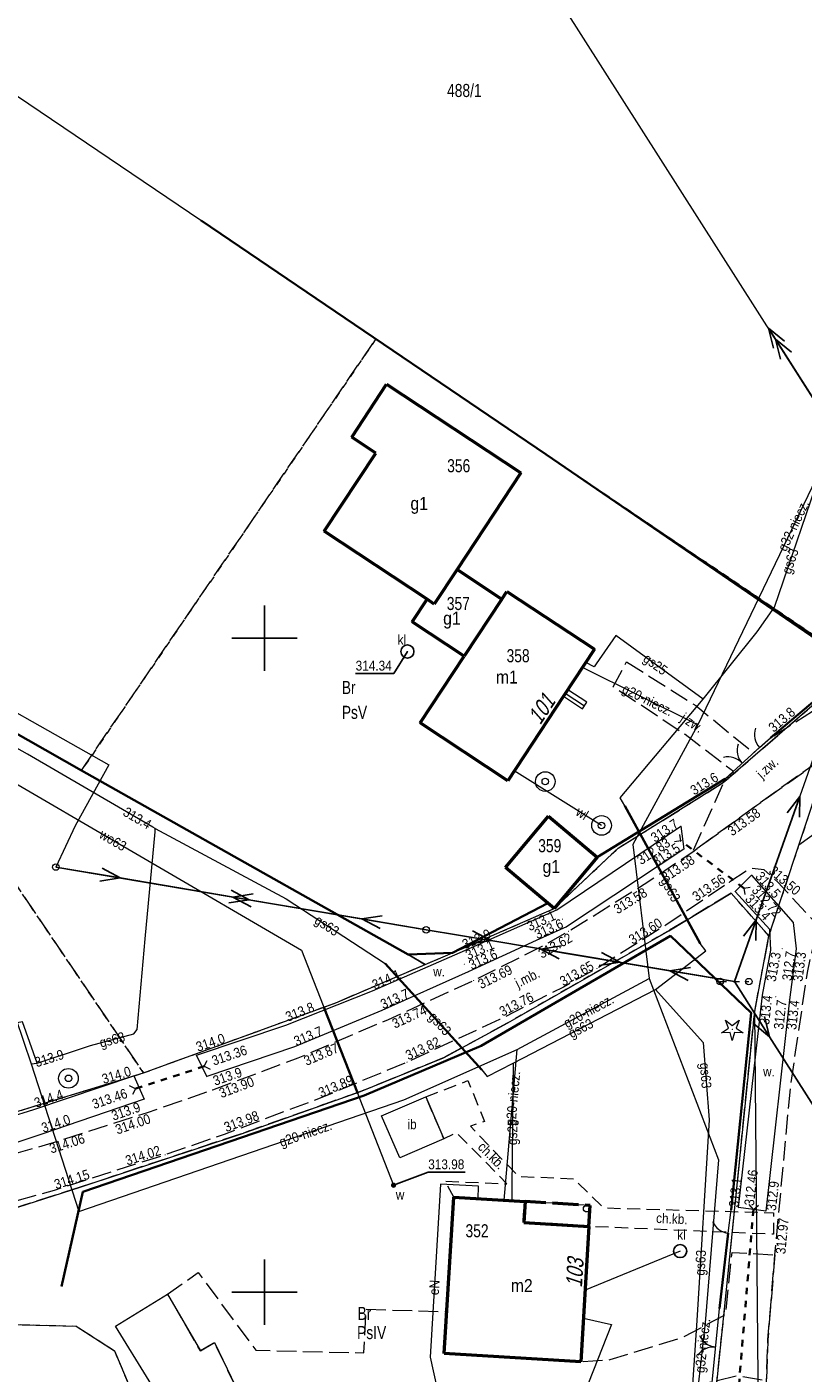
# Model space of a CAD drawing. Header units: metres. Extents: x 7523615 to 7533948, y 5492686 to 5502120.
# Tile 204 of 256: x 7531232 to 7531291, y 5497094 to 5497197. Entities that reach past the tile are written whole.
import ezdxf
from ezdxf.enums import TextEntityAlignment as Align

# ---------------------------------------------------------------- set-up
doc = ezdxf.new("R2010")
doc.units = ezdxf.units.M
for name, pattern in [('1.0_0.5', [1.5, 1, -0.5]), ('1.5_0.5', [2, 1.5, -0.5]), ('2.0_0.5', [2.5, 2, -0.5]), ('219-500', [0]), ('egkk-500', [2, 1.5, -0.5]), ('egug-500', [1, 0.5, -0.5]), ('otkz_500', [1, 0.5, -0.5]), ('otob_500', [0]), ('otof_500', [0]), ('suep_nn_500', [0]), ('suep_sn_500', [0]), ('supp_500', [1, 0.5, -0.5])]:
    doc.linetypes.add(name, pattern=pattern)
doc.layers.get('0').update_dxf_attribs({"color": 2, "lineweight": 5})
doc.styles.get("Standard").update_dxf_attribs({"font": 'Working1250', "width": 0.75})
doc.linetypes.add('902-500', pattern='A,3.75,0,[1,ksztalty.shx,S=0.5,R=0,X=0,Y=0],3.75', length=7.5)

# ---------------------------------------------------------------- blocks, each defined once
blk = doc.blocks.new('203')
at = {"linetype": 'Continuous', "lineweight": 0}
h = blk.add_hatch(color=0, dxfattribs=at)
edge = h.paths.add_edge_path()
edge.add_arc((0, 0), 0.045, 0, 360)
blk = doc.blocks.new('PW01')
at = {"linetype": 'Continuous', "lineweight": 13}
h = blk.add_hatch(color=0, dxfattribs=at)
edge = h.paths.add_edge_path()
edge.add_arc((0, 0), 0.045, 0, 360)
blk = doc.blocks.new('OP011')
at = {"linetype": 'Continuous', "lineweight": 13}
h = blk.add_hatch(color=0, dxfattribs=at)
edge = h.paths.add_edge_path()
edge.add_arc((0, 0), 0.05, 0, 360)
at = {"color": 0, "linetype": 'Continuous', "lineweight": 13}
for p, q in [((-0.828, -0.268), (-0.283, 0.093)), ((-0.283, 0.093), (-0.512, 0.706)), ((-0.512, 0.706), (0, 0.299)), ((0, 0.299), (0.512, 0.706)), ((0.512, 0.706), (0.283, 0.093)), ((0.283, 0.093), (0.828, -0.268)), ((-0.175, -0.24), (-0.828, -0.268)), ((0, -0.87), (-0.175, -0.24)), ((0.175, -0.24), (0, -0.87)), ((0.828, -0.268), (0.175, -0.24))]:
    blk.add_line(p, q, dxfattribs=at)
blk = doc.blocks.new('US13')
at = {"color": 0, "linetype": 'Continuous', "lineweight": 13}
for radius in [0.75, 0.25]:
    blk.add_circle((0, 0), radius, dxfattribs=at)
blk = doc.blocks.new('SUKM')
at = {"color": 0, "linetype": 'Continuous'}
blk.add_circle((0, 0), 0.5, dxfattribs=at)
blk = doc.blocks.new('US15')
at = {"color": 0, "linetype": 'Continuous', "lineweight": 13}
blk.add_circle((0, 0), 0.25, dxfattribs=at)
blk = doc.blocks.new('US25')
at = {"linetype": 'Continuous', "lineweight": 0}
h = blk.add_hatch(color=0, dxfattribs=at)
edge = h.paths.add_edge_path()
edge.add_arc((0, 0), 0.2, 0, 360)
blk = doc.blocks.new('SM05')
at = {"color": 0, "linetype": 'Continuous', "lineweight": 13}
blk.add_circle((0, 0), 0.25, dxfattribs=at)
blk = doc.blocks.new('SUEP1')
at = {"color": 0, "linetype": 'Continuous'}
for p, q in [((0, 0), (5, 0)), ((5, 0), (3.5, 0.5)), ((5, 0), (3.5, -0.5)), ((5, 0), (15, 0)), ((15, 0), (13.5, 0.5)), ((15, 0), (13.5, -0.5))]:
    blk.add_line(p, q, dxfattribs=at)
blk = doc.blocks.new('SUEP2')
at = {"color": 0, "linetype": 'Continuous'}
for p, q in [((0, 0), (6.027, 0)), ((5.027, 0), (3.527, 0.5)), ((5.027, 0), (3.527, -0.5)), ((6.027, 0), (4.527, 0.5)), ((6.027, 0), (4.527, -0.5)), ((6.027, 0), (18.027, 0)), ((17.027, 0), (15.527, 0.5)), ((17.027, 0), (15.527, -0.5)), ((18.027, 0), (16.527, 0.5)), ((18.027, 0), (16.527, -0.5))]:
    blk.add_line(p, q, dxfattribs=at)
blk = doc.blocks.new('IB05')
at = {"color": 0, "linetype": 'Continuous', "lineweight": 13}
for q in [(0.354, 0.354), (0.354, -0.354)]:
    blk.add_line((0, 0), q, dxfattribs=at)
blk = doc.blocks.new('OK02')
at = {"color": 0, "linetype": 'Continuous', "lineweight": 0}
for centre, start, end in [((-1.5, 0), 0, 60), ((1.5, 0), 120, 180)]:
    blk.add_arc(centre, 1.5, start, end, dxfattribs=at)
blk = doc.blocks.new('OK04')
at = {"color": 0, "linetype": 'Continuous', "lineweight": 0}
blk.add_arc((1.5, 0.001), 1.5, 120, 180, dxfattribs=at)
blk = doc.blocks.new('311')
at = {"color": 0, "linetype": 'Continuous', "lineweight": 0}
blk.add_circle((0, 0), 0.25, dxfattribs=at)
blk = doc.blocks.new('RAMKA500K')
at = {"color": 0}
for p, q in [((50, 147.5), (50, 152.5)), ((47.5, 150), (52.5, 150)), ((50, 97.5), (50, 102.5)), ((47.5, 100), (52.5, 100))]:
    blk.add_line(p, q, dxfattribs=at)

msp = doc.modelspace()

# ---------------------------------------------------------------- linework, layer by layer
at = {"layer": '217-kontur klasyfikacyjny', "color": 7, "linetype": 'egkk-500', "lineweight": 18, "flags": 128}
for points in [[(7531236, 5497139.88), (7531258.51, 5497172.86)], [(7531258.51, 5497172.86), (7531271.52, 5497164.03)], [(7531271.52, 5497164.03), (7531295.4, 5497147.9)], [(7531285.07, 5497138.95), (7531295.4, 5497147.9)], [(7531260.97, 5497125.82), (7531236, 5497139.88)], [(7531226.05, 5497138.48), (7531240.73, 5497116.76)], [(7531277.04, 5497133.95), (7531285.07, 5497138.95)], [(7531272.14, 5497129.33), (7531277.04, 5497133.95)], [(7531285.68, 5497130.5), (7531280.9, 5497127.63)], [(7531288.56, 5497127.25), (7531285.68, 5497130.5)], [(7531264.36, 5497125.94), (7531272.14, 5497129.33)], [(7531280.9, 5497127.63), (7531268.6, 5497120.59)], [(7531287.47, 5497121.46), (7531288.56, 5497127.25)], [(7531262.27, 5497125.05), (7531264.36, 5497125.94)], [(7531255.44, 5497122.13), (7531262.27, 5497125.05)], [(7531262.27, 5497125.05), (7531260.97, 5497125.82)], [(7531240.73, 5497116.76), (7531255.44, 5497122.13)], [(7531285.16, 5497098.7), (7531287.47, 5497121.46)], [(7531268.6, 5497120.59), (7531263.68, 5497117.92)], [(7531263.68, 5497117.92), (7531257.34, 5497115.34)], [(7531218.04, 5497109.85), (7531240.73, 5497116.76)], [(7531257.34, 5497115.34), (7531248.24, 5497112.12)], [(7531248.24, 5497112.12), (7531235.89, 5497108.02)], [(7531235.89, 5497108.02), (7531221.65, 5497103.48)], [(7531283.45, 5497082.19), (7531285.16, 5497098.7)], [(7531227.31, 5497097.62), (7531235.59, 5497097.42)], [(7531235.59, 5497097.42), (7531238.52, 5497095.53)], [(7531238.52, 5497095.53), (7531242.61, 5497085.87)]]:
    msp.add_lwpolyline(points, dxfattribs=at)
at = {"layer": '218-kontur użytku gruntowego', "color": 7, "linetype": 'egug-500', "lineweight": 18, "flags": 128}
for points in [[(7531258.51, 5497172.86), (7531236, 5497139.88)], [(7531271.52, 5497164.03), (7531258.51, 5497172.86)], [(7531295.4, 5497147.9), (7531271.52, 5497164.03)], [(7531285.07, 5497138.95), (7531295.4, 5497147.9)], [(7531290.85, 5497134.16), (7531295.4, 5497147.9)], [(7531236, 5497139.88), (7531260.97, 5497125.82)], [(7531240.73, 5497116.76), (7531226.05, 5497138.48)], [(7531277.04, 5497133.95), (7531285.07, 5497138.95)], [(7531288.56, 5497127.25), (7531290.85, 5497134.16)], [(7531272.14, 5497129.33), (7531277.04, 5497133.95)], [(7531285.68, 5497130.5), (7531280.9, 5497127.63)], [(7531288.56, 5497127.25), (7531285.68, 5497130.5)], [(7531264.36, 5497125.94), (7531272.14, 5497129.33)], [(7531280.9, 5497127.63), (7531268.6, 5497120.59)], [(7531287.47, 5497121.46), (7531288.56, 5497127.25)], [(7531262.27, 5497125.05), (7531264.36, 5497125.94)], [(7531255.44, 5497122.13), (7531262.27, 5497125.05)], [(7531260.97, 5497125.82), (7531262.27, 5497125.05)], [(7531240.73, 5497116.76), (7531255.44, 5497122.13)], [(7531285.16, 5497098.7), (7531287.47, 5497121.46)], [(7531268.6, 5497120.59), (7531263.68, 5497117.92)], [(7531263.68, 5497117.92), (7531257.34, 5497115.34)], [(7531218.04, 5497109.85), (7531240.73, 5497116.76)], [(7531257.34, 5497115.34), (7531248.24, 5497112.12)], [(7531248.24, 5497112.12), (7531235.89, 5497108.02)], [(7531235.89, 5497108.02), (7531221.65, 5497103.48)], [(7531283.45, 5497082.19), (7531285.16, 5497098.7)], [(7531227.31, 5497097.62), (7531235.59, 5497097.42)], [(7531235.59, 5497097.42), (7531238.52, 5497095.53)], [(7531238.52, 5497095.53), (7531242.61, 5497085.87)]]:
    msp.add_lwpolyline(points, dxfattribs=at)
at = {"layer": '219-działka ewidencyjna', "color": 3, "linetype": '219-500', "lineweight": 18, "flags": 128}
for points in [[(7531207.46, 5497207.41), (7531245.12, 5497181.94)], [(7531245.12, 5497181.94), (7531271.52, 5497164.03)], [(7531172.27, 5497176.07), (7531236, 5497139.88)], [(7531271.52, 5497164.03), (7531295.4, 5497147.9)], [(7531285.07, 5497138.95), (7531295.4, 5497147.9)], [(7531290.85, 5497134.16), (7531295.4, 5497147.9)], [(7531301.2, 5497141.61), (7531290.85, 5497134.16)], [(7531236, 5497139.88), (7531260.97, 5497125.82)], [(7531277.04, 5497133.95), (7531285.07, 5497138.95)], [(7531288.56, 5497127.25), (7531290.85, 5497134.16)], [(7531272.14, 5497129.33), (7531277.04, 5497133.95)], [(7531280.9, 5497127.63), (7531285.68, 5497130.5)], [(7531285.68, 5497130.5), (7531288.56, 5497127.25)], [(7531264.36, 5497125.94), (7531272.14, 5497129.33)], [(7531268.6, 5497120.59), (7531280.9, 5497127.63)], [(7531287.47, 5497121.46), (7531288.56, 5497127.25)], [(7531262.27, 5497125.05), (7531264.36, 5497125.94)], [(7531255.44, 5497122.13), (7531262.27, 5497125.05)], [(7531260.97, 5497125.82), (7531262.27, 5497125.05)], [(7531240.73, 5497116.76), (7531255.44, 5497122.13)], [(7531285.16, 5497098.7), (7531287.47, 5497121.46)], [(7531287.84, 5497082.24), (7531287.47, 5497121.46)], [(7531263.68, 5497117.92), (7531268.6, 5497120.59)], [(7531257.34, 5497115.34), (7531263.68, 5497117.92)], [(7531218.04, 5497109.85), (7531240.73, 5497116.76)], [(7531248.24, 5497112.12), (7531257.34, 5497115.34)], [(7531235.89, 5497108.02), (7531248.24, 5497112.12)], [(7531221.65, 5497103.48), (7531235.89, 5497108.02)], [(7531283.45, 5497082.19), (7531285.16, 5497098.7)], [(7531227.31, 5497097.62), (7531235.59, 5497097.42)], [(7531235.59, 5497097.42), (7531238.52, 5497095.53)], [(7531238.52, 5497095.53), (7531242.61, 5497085.87)]]:
    msp.add_lwpolyline(points, dxfattribs=at)
at = {"layer": '312-budynek ewidencyjny', "color": 7, "linetype": 'CONTINUOUS', "lineweight": 50, "flags": 128}
for points in [[(7531256.66, 5497165.36), (7531259.33, 5497169.4)], [(7531259.33, 5497169.4), (7531269.59, 5497162.62)], [(7531258.51, 5497164.14), (7531256.66, 5497165.36)], [(7531254.56, 5497158.16), (7531258.51, 5497164.14)], [(7531269.59, 5497162.62), (7531264.71, 5497155.24)], [(7531262.42, 5497152.96), (7531254.56, 5497158.16)], [(7531264.71, 5497155.24), (7531262.97, 5497152.6)], [(7531264.71, 5497155.24), (7531268.14, 5497152.98)], [(7531261.28, 5497151.23), (7531262.42, 5497152.96)], [(7531262.97, 5497152.6), (7531262.42, 5497152.96)], [(7531268.14, 5497152.98), (7531265.25, 5497148.61)], [(7531268.14, 5497152.98), (7531268.51, 5497153.56)], [(7531268.51, 5497153.56), (7531275.22, 5497149.14)], [(7531265.25, 5497148.61), (7531261.28, 5497151.23)], [(7531261.89, 5497143.52), (7531265.25, 5497148.61)], [(7531275.22, 5497149.14), (7531272.85, 5497145.55)], [(7531272.85, 5497145.55), (7531271.05, 5497142.81)], [(7531268.6, 5497139.1), (7531261.89, 5497143.52)], [(7531271.05, 5497142.81), (7531268.6, 5497139.1)], [(7531268.41, 5497132.46), (7531271.7, 5497136.39)], [(7531271.7, 5497136.39), (7531275.43, 5497133.26)], [(7531275.43, 5497133.26), (7531272.14, 5497129.33)], [(7531272.14, 5497129.33), (7531268.41, 5497132.46)], [(7531263.73, 5497095.32), (7531264.46, 5497107.26)], [(7531264.46, 5497107.26), (7531269.91, 5497106.93)], [(7531269.91, 5497106.93), (7531269.81, 5497105.33)], [(7531269.81, 5497105.33), (7531274.8, 5497105.03)], [(7531274.8, 5497105.03), (7531274.17, 5497094.69)], [(7531274.17, 5497094.69), (7531263.73, 5497095.32)]]:
    msp.add_lwpolyline(points, dxfattribs=at)
at = {"layer": '352-schody', "color": 7, "linetype": 'CONTINUOUS', "lineweight": 18, "flags": 128}
msp.add_lwpolyline([(7531274.31, 5497144.59), (7531274.64, 5497145.09), (7531273.18, 5497146.05), (7531272.85, 5497145.55)], close=True, dxfattribs=at)
msp.add_lwpolyline([(7531274.31, 5497144.59), (7531274.64, 5497145.09), (7531273.18, 5497146.05), (7531272.85, 5497145.55)], close=True, dxfattribs=at)
msp.add_lwpolyline([(7531274.45, 5497144.8), (7531272.99, 5497145.76)], dxfattribs=at)
at = {"layer": 'blok - nawis', "color": 7, "linetype": '2.0_0.5', "lineweight": 50, "flags": 128}
msp.add_lwpolyline([(7531274.8, 5497105.03), (7531274.9, 5497106.63), (7531269.91, 5497106.93), (7531269.81, 5497105.33)], close=True, dxfattribs=at)
at = {"layer": 'brama', "color": 7, "linetype": 'otob_500', "lineweight": 18, "flags": 128}
for points in [[(7531285.21, 5497139.23), (7531287.83, 5497141.63)], [(7531284.19, 5497092.86), (7531284.77, 5497098.76)]]:
    msp.add_lwpolyline(points, dxfattribs=at)
at = {"layer": 'chodnik', "color": 7, "linetype": '1.0_0.5', "lineweight": 18, "flags": 128}
msp.add_lwpolyline([(7531262.32, 5497114.94), (7531265.55, 5497116.18), (7531266.81, 5497113.04), (7531265.73, 5497112.69), (7531269.4, 5497108.86), (7531273.62, 5497108.68), (7531275.92, 5497106.45), (7531288.92, 5497106.08), (7531288.91, 5497104.43), (7531274.8, 5497105.03), (7531274.9, 5497106.63), (7531269.91, 5497106.93), (7531264.46, 5497107.26), (7531263.8, 5497108.49), (7531268.53, 5497108.28), (7531264.67, 5497112.2), (7531263.71, 5497111.72)], close=True, dxfattribs=at)
at = {"layer": 'furtka', "color": 7, "linetype": 'otof_500', "lineweight": 18, "flags": 128}
for points in [[(7531287.83, 5497141.63), (7531288.69, 5497142.38)], [(7531285.45, 5497104.51), (7531285.68, 5497106.31)]]:
    msp.add_lwpolyline(points, dxfattribs=at)
at = {"layer": 'inna budowla', "color": 7, "linetype": 'CONTINUOUS', "lineweight": 18, "flags": 128}
for points in [[(7531262.32, 5497114.94), (7531263.71, 5497111.72), (7531260.34, 5497110.27), (7531258.95, 5497113.49)], [(7531242.58, 5497099.86), (7531245.1, 5497095.52), (7531246.18, 5497096.15), (7531248.4, 5497091.5), (7531243.75, 5497089.05), (7531238.59, 5497097.41)]]:
    msp.add_lwpolyline(points, close=True, dxfattribs=at)
at = {"layer": 'jezdnia', "color": 7, "linetype": '1.5_0.5', "lineweight": 18, "flags": 128}
for points in [[(7531335.97, 5497170.49), (7531322.66, 5497161.06), (7531320.49, 5497159.25), (7531315.97, 5497155.47), (7531311.38, 5497151.64), (7531306.55, 5497146.53), (7531304.05, 5497142.7), (7531301.41, 5497138.34), (7531297.96, 5497131.14), (7531296.33, 5497125.46), (7531295.23, 5497119.61), (7531294.11, 5497110.28), (7531293.51, 5497102.16), (7531293.2, 5497098.06), (7531292.7, 5497092.84), (7531291.45, 5497079.93), (7531287.96, 5497079.13), (7531288.38, 5497093.23), (7531288.47, 5497096.36), (7531289.02, 5497102.86), (7531290.23, 5497115.86), (7531291.5, 5497124.44), (7531292.3, 5497128.03), (7531293.42, 5497132.02), (7531295.52, 5497136.59), (7531297.34, 5497140.14), (7531299.57, 5497143.86), (7531301.1, 5497146.17), (7531302.06, 5497147.43), (7531303.27, 5497149.27), (7531305.95, 5497152.34), (7531310.18, 5497156.42), (7531315.3, 5497160.43), (7531333.58, 5497173.95), (7531349.31, 5497185.24), (7531356.99, 5497191.27), (7531357.64, 5497191.81), (7531360.56, 5497194.58), (7531366.24, 5497200.87), (7531372.67, 5497211.12), (7531373.96, 5497214.02), (7531380.53, 5497231.21), (7531382.97, 5497235.88), (7531385.61, 5497240.22), (7531388.48, 5497244.57), (7531394.05, 5497251.71), (7531403.47, 5497261.79), (7531406.45, 5497258.59), (7531397.42, 5497248.94), (7531391.78, 5497241.66), (7531386.86, 5497233.84), (7531384.76, 5497229.82), (7531382.56, 5497224.75), (7531377.91, 5497212.15), (7531375.12, 5497206.28), (7531369.49, 5497198.06), (7531365.33, 5497193.25), (7531352.08, 5497182.08)], [(7531098.13, 5497117.79), (7531107.07, 5497112.79), (7531108.6, 5497111.66), (7531112.13, 5497109.83), (7531117.48, 5497107.33), (7531124.19, 5497104.65), (7531131.67, 5497102.04), (7531138.46, 5497100.04), (7531144.11, 5497098.79), (7531147.94, 5497098.19), (7531152.99, 5497097.92), (7531160.38, 5497098.05), (7531167.32, 5497098.71), (7531172.11, 5497099.28), (7531182.19, 5497100.81), (7531200.89, 5497103.91), (7531213.36, 5497106.18), (7531219.27, 5497107.43), (7531225.13, 5497108.95), (7531233.25, 5497111.26), (7531241.04, 5497113.74), (7531246.01, 5497115.46), (7531252.57, 5497117.92), (7531259.46, 5497120.85), (7531265.98, 5497123.83), (7531271.21, 5497126.44), (7531273.23, 5497127.59), (7531279.03, 5497131.19), (7531282.73, 5497133.67), (7531287.64, 5497137.22), (7531297.84, 5497144.51), (7531302.06, 5497147.43), (7531301.1, 5497146.17), (7531299.57, 5497143.86), (7531297.34, 5497140.14), (7531295.52, 5497136.59), (7531293.42, 5497132.02), (7531292.3, 5497128.03), (7531289.22, 5497131.38), (7531288.19, 5497132.28), (7531287.15, 5497132.39), (7531285.53, 5497131.33), (7531280.67, 5497128.05), (7531275.41, 5497124.75), (7531272.85, 5497123.33), (7531267.97, 5497120.84), (7531260.89, 5497117.59), (7531254.26, 5497114.84), (7531246.91, 5497112.07), (7531242.4, 5497110.5), (7531233.91, 5497107.79), (7531226.6, 5497105.76), (7531219.81, 5497104.04), (7531214.26, 5497102.85), (7531201.27, 5497100.46), (7531183.27, 5497097.42), (7531172.54, 5497095.82), (7531168.1, 5497095.27), (7531160.15, 5497094.61), (7531153.59, 5497094.46), (7531147.58, 5497094.71), (7531143.88, 5497095.24), (7531136.97, 5497096.84), (7531130.26, 5497098.84), (7531122.42, 5497101.44), (7531116.31, 5497104.03), (7531110.35, 5497106.78), (7531106.98, 5497108.57), (7531096.14, 5497114.45)], [(7531277.67, 5497148.19), (7531282.96, 5497144.84), (7531287.39, 5497141.23), (7531287.83, 5497141.63), (7531288.69, 5497142.38), (7531295.8, 5497146.9), (7531297.84, 5497144.51), (7531287.64, 5497137.22), (7531282.73, 5497133.67), (7531285.21, 5497139.23), (7531285.84, 5497139.8), (7531282.15, 5497142.62), (7531276.65, 5497146.28)], [(7531289.02, 5497102.86), (7531288.47, 5497096.36), (7531288.38, 5497093.23), (7531286.1, 5497093.6), (7531282.69, 5497092.78), (7531277.03, 5497090.95), (7531270.29, 5497088.92), (7531255.88, 5497089.77), (7531251.86, 5497089.96), (7531248.4, 5497091.5), (7531246.18, 5497096.15), (7531245.1, 5497095.52), (7531242.58, 5497099.86), (7531244.93, 5497101.51), (7531249.32, 5497095.57), (7531257.58, 5497095.37), (7531257.76, 5497098.7), (7531263.93, 5497098.52), (7531263.73, 5497095.32), (7531274.17, 5497094.69), (7531276.43, 5497094.85), (7531281.92, 5497096.54), (7531285.26, 5497098.3), (7531285.74, 5497103.05)]]:
    msp.add_lwpolyline(points, close=True, dxfattribs=at)
at = {"layer": 'obudowa ochronna przewodu', "color": 7, "linetype": 'CONTINUOUS', "lineweight": 35, "flags": 128}
for points in [[(7531277.54, 5497137.18), (7531283.3, 5497126.65)], [(7531259.21, 5497125.13), (7531266.62, 5497117)], [(7531254.53, 5497121.8), (7531257.12, 5497115.19)]]:
    msp.add_lwpolyline(points, dxfattribs=at)
at = {"layer": 'ogrodzenie trwałe', "color": 7, "linetype": '902-500', "lineweight": 35, "flags": 128}
for points in [[(7531245.15, 5497181.92), (7531271.52, 5497164.03), (7531295.17, 5497147.86)], [(7531271.65, 5497129.74), (7531264.36, 5497125.94), (7531260.97, 5497125.82), (7531236, 5497139.88), (7531213.93, 5497152.42)], [(7531295.17, 5497147.86), (7531288.69, 5497142.38)], [(7531285.21, 5497139.23), (7531275.43, 5497133.26)], [(7531285.68, 5497106.31), (7531287.19, 5497121.36), (7531281.02, 5497127.23), (7531266.57, 5497118.83), (7531257.6, 5497115.03), (7531236.11, 5497107.67), (7531234.47, 5497100.45)], [(7531284.77, 5497098.76), (7531285.45, 5497104.51)]]:
    msp.add_lwpolyline(points, dxfattribs=at)
at = {"layer": 'przepust', "color": 7, "linetype": 'otkz_500', "lineweight": 35, "flags": 128}
for points in [[(7531286.64, 5497130.89), (7531281.83, 5497134.49)], [(7531245.39, 5497117.27), (7531240.12, 5497115.55)], [(7531287.37, 5497106.33), (7531286.27, 5497092.98)]]:
    msp.add_lwpolyline(points, dxfattribs=at)
at = {"layer": 'przewód elektroenergetyczny niskiego napięcia', "color": 1, "linetype": 'suep_nn_500', "lineweight": 18, "flags": 128}
for points in [[(7531285.92, 5497123.75), (7531298.21, 5497158.48)], [(7531262.36, 5497127.7), (7531234.04, 5497132.5)], [(7531234.04, 5497132.5), (7531262.36, 5497127.7)], [(7531285.92, 5497123.75), (7531262.36, 5497127.7)], [(7531305.2, 5497093.44), (7531285.92, 5497123.75)]]:
    msp.add_lwpolyline(points, dxfattribs=at)
at = {"layer": 'przewód elektroenergetyczny podziemny', "color": 7, "linetype": 'CONTINUOUS', "lineweight": 18, "flags": 128}
for points in [[(7531205.44, 5497215.97), (7531205.82, 5497215.64), (7531211.74, 5497209.3), (7531193.67, 5497193.01), (7531174.96, 5497175.96), (7531193.05, 5497165.77), (7531211.92, 5497155.09), (7531238.1, 5497140.32), (7531235.51, 5497135.65), (7531234.04, 5497132.5)], [(7531266.33, 5497107.15), (7531266.36, 5497108.11), (7531263.46, 5497108.27), (7531262.65, 5497095.05), (7531264.47, 5497086.82)]]:
    msp.add_lwpolyline(points, dxfattribs=at)
at = {"layer": 'przewód elektroenergetyczny średniego napięcia', "color": 1, "linetype": 'suep_sn_500', "lineweight": 18, "flags": 128}
msp.add_lwpolyline([(7531298.21, 5497158.48), (7531259.43, 5497219.34)], dxfattribs=at)
at = {"layer": 'przewód gazowy', "color": 7, "linetype": 'CONTINUOUS', "lineweight": 18, "flags": 128}
for points in [[(7531232.62, 5497117.5), (7531236.7, 5497118.86), (7531240.01, 5497119.75), (7531240.27, 5497120.08), (7531240.88, 5497127), (7531241.63, 5497135.18), (7531241.64, 5497135.44), (7531241.46, 5497135.55), (7531231.88, 5497141.13), (7531221.16, 5497147.15), (7531214.02, 5497151.15), (7531213.1, 5497151.98), (7531211.4, 5497153.27), (7531209.41, 5497154.34), (7531208.03, 5497154.74), (7531195.94, 5497161.87), (7531184.76, 5497167.79), (7531173.35, 5497174.2), (7531172.29, 5497174.84), (7531163.65, 5497179.51), (7531162.04, 5497180.57)], [(7531241.64, 5497135.44), (7531251.64, 5497130.06), (7531259.21, 5497125.13), (7531266.62, 5497117), (7531267.01, 5497116.5), (7531269, 5497117.51), (7531279.88, 5497123.13), (7531283.73, 5497126.09), (7531283.3, 5497126.65), (7531277.54, 5497137.18), (7531277.18, 5497137.78), (7531283.54, 5497145.33), (7531287.66, 5497150.47), (7531288.98, 5497152.36), (7531292.77, 5497163.47)], [(7531292.77, 5497163.47), (7531283.11, 5497143.36), (7531278.15, 5497134.21), (7531279.4, 5497123.99), (7531284.71, 5497110.12), (7531283.68, 5497097.66), (7531281.9, 5497081.77), (7531279.9, 5497060.72)], [(7531283.54, 5497145.33), (7531276.86, 5497150.19), (7531275.36, 5497148.04)], [(7531283.11, 5497143.36), (7531274.31, 5497147.76)], [(7531275.36, 5497148.04), (7531275.19, 5497147.79), (7531274.56, 5497148.14)], [(7531225.38, 5497119.19), (7531230.98, 5497120.93), (7531232.15, 5497117.45), (7531235.79, 5497106.17), (7531260.64, 5497114.71), (7531269.32, 5497118.55), (7531279.4, 5497123.99)], [(7531279.88, 5497123.13), (7531283.53, 5497119.1), (7531283.99, 5497113.17), (7531283.05, 5497097.85), (7531281.97, 5497081.97), (7531279.9, 5497060.72)], [(7531232.62, 5497117.5), (7531231.49, 5497120.66), (7531226.28, 5497119.69)], [(7531268.31, 5497107.03), (7531269.32, 5497118.55)], [(7531232.15, 5497117.45), (7531232.62, 5497117.5)], [(7531269, 5497117.51), (7531268.9, 5497107.99)], [(7531268.9, 5497107.99), (7531268.89, 5497106.99)]]:
    msp.add_lwpolyline(points, dxfattribs=at)
at = {"layer": 'przewód kanalizacyjny', "color": 7, "linetype": 'CONTINUOUS', "lineweight": 18, "flags": 128}
msp.add_lwpolyline([(7531281.77, 5497103.15), (7531274.5, 5497100.17)], dxfattribs=at)
at = {"layer": 'przewód wodociągowy', "color": 7, "linetype": 'CONTINUOUS', "lineweight": 18, "flags": 128}
for points in [[(7531194.1, 5497187.27), (7531176.1, 5497169.97), (7531224.27, 5497142.78), (7531228.68, 5497140.22), (7531252.82, 5497126.15), (7531259.86, 5497108.18)], [(7531275.76, 5497135.68), (7531269.09, 5497139.84)], [(7531274.37, 5497098.02), (7531276.52, 5497097.54), (7531270.54, 5497082.34)]]:
    msp.add_lwpolyline(points, dxfattribs=at)
at = {"layer": 'rzędna-Atr2', "color": 7, "flags": 128}
for points in [[(7531260.92, 5497148.97), (7531259.88, 5497147.28), (7531256.96, 5497147.28)], [(7531259.86, 5497108.18), (7531262.51, 5497109.17), (7531265.33, 5497109.17)]]:
    msp.add_lwpolyline(points, dxfattribs=at)
at = {"layer": 'rów przydrożny (poligon)', "color": 7, "linetype": 'CONTINUOUS', "lineweight": 18, "flags": 128}
for points in [[(7531252.28, 5497118.76), (7531245.58, 5497116.48), (7531244.8, 5497118.11), (7531251.62, 5497120.42), (7531258.25, 5497123.04), (7531264.94, 5497125.96), (7531272.33, 5497129.24), (7531281.82, 5497135.62), (7531282.04, 5497133.86), (7531273.08, 5497127.92), (7531270.77, 5497126.88), (7531265.56, 5497124.48), (7531258.96, 5497121.53)], [(7531290.12, 5497122.34), (7531288.31, 5497106.21), (7531286.23, 5497106.47), (7531288.06, 5497122.7), (7531288.71, 5497126.15), (7531288.62, 5497127.72), (7531285.97, 5497130.63), (7531287.23, 5497131.88), (7531290.42, 5497128.25), (7531290.65, 5497126.26)]]:
    msp.add_lwpolyline(points, close=True, dxfattribs=at)
msp.add_lwpolyline([(7531172.18, 5497101.7), (7531181.83, 5497103.25), (7531200.17, 5497106.47), (7531212.78, 5497108.66), (7531218.87, 5497109.98), (7531224.47, 5497111.52), (7531232.35, 5497113.96), (7531240, 5497116.55), (7531240.79, 5497114.76), (7531232.97, 5497112.09), (7531225.02, 5497109.47), (7531219.23, 5497108.07), (7531213.13, 5497106.8), (7531200.7, 5497104.45), (7531182.06, 5497101.47), (7531172.27, 5497099.93)], dxfattribs=at)
at = {"layer": 'słup przewodów napowietrznych', "color": 7, "linetype": 'supp_500', "lineweight": 18, "flags": 128}
msp.add_lwpolyline([(7531284.82, 5497123.75), (7531287.02, 5497123.74)], dxfattribs=at)

# ---------------------------------------------------------------- block references
at = {"layer": '203-punkt graniczny', "color": 3, "linetype": 'CONTINUOUS', "lineweight": 18}
for p in [(7531245.12, 5497181.94), (7531271.52, 5497164.03), (7531236, 5497139.88), (7531285.07, 5497138.95), (7531290.85, 5497134.16), (7531277.04, 5497133.95), (7531285.68, 5497130.5), (7531272.14, 5497129.33), (7531280.9, 5497127.63), (7531288.56, 5497127.25), (7531260.97, 5497125.82), (7531264.36, 5497125.94), (7531262.27, 5497125.05), (7531255.44, 5497122.13), (7531287.47, 5497121.46), (7531268.6, 5497120.59), (7531263.68, 5497117.92), (7531240.73, 5497116.76), (7531257.34, 5497115.34), (7531248.24, 5497112.12), (7531235.89, 5497108.02), (7531285.16, 5497098.7), (7531235.59, 5497097.42), (7531238.52, 5497095.53)]:
    msp.add_blockref('203', p, dxfattribs=at)
at = {"layer": '311-podpora', "color": 7, "linetype": 'CONTINUOUS', "lineweight": 18}
msp.add_blockref('311', (7531274.62, 5497106.39), dxfattribs=at)
at = {"layer": 'brama', "color": 7, "linetype": 'CONTINUOUS', "lineweight": 18}
for p, rotation in [((7531286.52, 5497140.43), 42.491), ((7531284.48, 5497095.81), 84.386)]:
    msp.add_blockref('OK02', p, dxfattribs=dict(at, rotation=rotation))
at = {"layer": 'drzewo iglaste', "color": 7, "linetype": 'CONTINUOUS', "lineweight": 18}
msp.add_blockref('OP011', (7531285.76, 5497120.1), dxfattribs=at)
at = {"layer": 'furtka', "color": 7, "linetype": 'CONTINUOUS', "lineweight": 18}
for p, rotation in [((7531287.83, 5497141.63), 41.091), ((7531285.45, 5497104.51), 82.718)]:
    msp.add_blockref('OK04', p, dxfattribs=dict(at, rotation=rotation))
at = {"layer": 'osadnik  szambo', "color": 7, "linetype": 'CONTINUOUS', "lineweight": 18}
for p in [(7531260.92, 5497148.97), (7531281.77, 5497103.15)]:
    msp.add_blockref('SUKM', p, dxfattribs=at)
at = {"layer": 'pikieta naturalna', "color": 7, "linetype": 'CONTINUOUS', "lineweight": 13}
for p in [(7531288.69, 5497142.38), (7531285.21, 5497139.23), (7531281.82, 5497135.62), (7531282.04, 5497133.86), (7531287.23, 5497131.88), (7531285.97, 5497130.63), (7531272.77, 5497128.51), (7531273.08, 5497127.92), (7531264.94, 5497125.96), (7531288.71, 5497126.15), (7531289.57, 5497126.26), (7531290.65, 5497126.26), (7531265.27, 5497125.08), (7531265.56, 5497124.48), (7531258.25, 5497123.04), (7531288.06, 5497122.7), (7531289.08, 5497122.59), (7531290.12, 5497122.34), (7531258.96, 5497121.53), (7531251.62, 5497120.42), (7531252.28, 5497118.76), (7531244.8, 5497118.11), (7531240, 5497116.55), (7531245.58, 5497116.48), (7531240.79, 5497114.76), (7531232.35, 5497113.96), (7531232.97, 5497112.09), (7531286.23, 5497106.47), (7531288.31, 5497106.21)]:
    msp.add_blockref('PW01', p, dxfattribs=at)
at = {"layer": 'pikieta sztuczna', "color": 7, "linetype": 'CONTINUOUS', "lineweight": 13}
for p in [(7531287.64, 5497137.22), (7531281.83, 5497134.49), (7531282.73, 5497133.67), (7531288.19, 5497132.28), (7531279.03, 5497131.19), (7531285.53, 5497131.33), (7531286.64, 5497130.89), (7531280.67, 5497128.05), (7531273.23, 5497127.59), (7531275.41, 5497124.75), (7531265.98, 5497123.83), (7531259.46, 5497120.85), (7531267.97, 5497120.84), (7531252.57, 5497117.92), (7531260.89, 5497117.59), (7531245.39, 5497117.27), (7531240.12, 5497115.55), (7531246.01, 5497115.46), (7531254.26, 5497114.84), (7531241.04, 5497113.74), (7531246.91, 5497112.07), (7531233.25, 5497111.26), (7531242.4, 5497110.5), (7531233.91, 5497107.79), (7531287.37, 5497106.33), (7531289.02, 5497102.86)]:
    msp.add_blockref('PW01', p, dxfattribs=at)
at = {"layer": 'przepust', "color": 7, "linetype": 'CONTINUOUS', "lineweight": 35}
for p, rotation in [((7531281.83, 5497134.49), 503.187), ((7531286.64, 5497130.89), 323.187), ((7531245.39, 5497117.27), 378.075), ((7531240.12, 5497115.55), 198.075), ((7531287.37, 5497106.33), 445.29)]:
    msp.add_blockref('IB05', p, dxfattribs=dict(at, rotation=rotation))
at = {"layer": 'przewód elektroenergetyczny niskiego napięcia', "color": 1, "linetype": 'CONTINUOUS', "lineweight": 18}
for p, rotation in [((7531285.92, 5497123.75), 70.513), ((7531234.04, 5497132.5), 350.38), ((7531262.36, 5497127.7), 170.38), ((7531262.36, 5497127.7), 350.482), ((7531285.92, 5497123.75), 170.482), ((7531285.92, 5497123.75), 302.46)]:
    msp.add_blockref('SUEP1', p, dxfattribs=dict(at, rotation=rotation))
at = {"layer": 'przewód elektroenergetyczny średniego napięcia', "color": 1, "linetype": 'CONTINUOUS', "lineweight": 18, "rotation": 122.505}
msp.add_blockref('SUEP2', (7531298.21, 5497158.48), dxfattribs=at)
at = {"layer": 'rzędna', "color": 7, "linetype": 'CONTINUOUS', "lineweight": 18}
for p in [(7531260.92, 5497148.97), (7531241.46, 5497135.55), (7531232.15, 5497117.45), (7531259.86, 5497108.18)]:
    msp.add_blockref('PW01', p, dxfattribs=at)
at = {"layer": 'studnia zwykła', "color": 7, "linetype": 'CONTINUOUS', "lineweight": 18}
for p in [(7531271.46, 5497139.03), (7531275.76, 5497135.68), (7531235, 5497116.35)]:
    msp.add_blockref('US13', p, dxfattribs=at)
at = {"layer": 'słup przewodów napowietrznych', "color": 7, "linetype": 'CONTINUOUS', "lineweight": 18}
for name, p in [('US15', (7531234.04, 5497132.5)), ('US15', (7531262.36, 5497127.7)), ('SM05', (7531284.82, 5497123.75)), ('SM05', (7531287.02, 5497123.74))]:
    msp.add_blockref(name, p, dxfattribs=at)
at = {"layer": 'Wstawianie ramki sekcyjnej z opisem', "color": 7, "linetype": 'CONTINUOUS', "lineweight": 13}
msp.add_blockref('RAMKA500K', (7531200, 5497000), dxfattribs=at)
at = {"layer": 'zasuwa lub zawór', "color": 7, "linetype": 'CONTINUOUS', "lineweight": 18}
msp.add_blockref('US25', (7531259.86, 5497108.18), dxfattribs=at)

# ---------------------------------------------------------------- texts
at = {"layer": '209-oznaczenie konturu klasyfikacyjnego', "color": 7, "linetype": 'CONTINUOUS', "lineweight": 18, "width": 0.79}
for s, p in [('PsV', (7531255.9, 5497144.82)), ('PsIV', (7531257.07, 5497097.42))]:
    msp.add_text(s, height=1, dxfattribs=at).set_placement(p, align=Align.TOP_LEFT)
at = {"layer": '210-oznaczenie konturu użytku gruntowego', "color": 7, "linetype": 'CONTINUOUS', "lineweight": 18, "width": 0.79}
for p in [(7531255.9, 5497145.72), (7531257.1, 5497097.88)]:
    msp.add_text('Br', height=1, dxfattribs=at).set_placement(p)
at = {"layer": '211-numer działki ewidencyjnej', "color": 3, "linetype": 'CONTINUOUS', "lineweight": 18, "width": 0.79}
msp.add_text('488/1', height=1, dxfattribs=at).set_placement((7531263.95, 5497192.35), align=Align.TOP_LEFT)
at = {"layer": '238-Punkt adresowy budynku', "color": 7, "linetype": 'CONTINUOUS', "lineweight": 25, "oblique": 15, "width": 0.79}
for s, rotation, p in [('101', 56.597, (7531271.68, 5497144.22)), ('103', 86.511, (7531274.33, 5497101.43))]:
    msp.add_text(s, height=1.25, rotation=rotation, dxfattribs=at).set_placement(p, align=Align.CENTER)
at = {"layer": '312-oznaczenie budynku ewidencyjnego', "color": 7, "linetype": 'CONTINUOUS', "lineweight": 18, "width": 0.79}
for s, p in [('356', (7531263.96, 5497162.67)), ('357', (7531263.93, 5497152.14)), ('358', (7531268.5, 5497148.15)), ('359', (7531270.92, 5497133.63)), ('352', (7531265.36, 5497104.2))]:
    msp.add_text(s, height=1, dxfattribs=at).set_placement(p)
at = {"layer": '312-oznaczenie budynku ewidencyjnego-Atr117', "color": 7, "width": 0.9}
for s, p in [('g1', (7531261.82, 5497160.29)), ('g1', (7531264.32, 5497151.52)), ('m1', (7531268.52, 5497147.02)), ('g1', (7531271.92, 5497132.54)), ('m2', (7531269.66, 5497100.51))]:
    msp.add_text(s, height=1, dxfattribs=at).set_placement(p, align=Align.MIDDLE_CENTER)
at = {"layer": 'chodnik-Atr17', "color": 7, "width": 0.9}
for rotation, p in [(314.558, (7531266.24, 5497111.04)), (357.565, (7531279.92, 5497105.3))]:
    msp.add_text('ch.kb.', height=0.75, rotation=rotation, dxfattribs=at).set_placement(p)
at = {"layer": 'inna budowla-Atr17', "color": 7, "width": 0.9}
msp.add_text('ib', height=0.75, dxfattribs=at).set_placement((7531260.92, 5497112.46))
at = {"layer": 'jezdnia-Atr17', "color": 7, "width": 0.9}
msp.add_text('j.zw.', height=0.75, rotation=326.358, dxfattribs=at).set_placement((7531281.73, 5497143.71))
for s, rotation, p in [('j.zw.', 42.274, (7531288.44, 5497140.09)), ('j.mb.', 26.521, (7531270.08, 5497124.02))]:
    msp.add_text(s, height=0.75, rotation=rotation, dxfattribs=at).set_placement(p, align=Align.MIDDLE_CENTER)
at = {"layer": 'osadnik  szambo-Atr17', "color": 7, "width": 0.9}
for p in [(7531260.17, 5497149.5), (7531281.55, 5497104.01)]:
    msp.add_text('kl', height=0.75, dxfattribs=at).set_placement(p)
at = {"layer": 'pikieta naturalna-Atr2', "color": 7, "width": 0.9}
for s, rotation, p in [('313.8', 40.22, (7531288.92, 5497142.75)), ('313.5', 311.309, (7531287.47, 5497131.74)), ('313.4', 312.322, (7531286.68, 5497130.01)), ('313.9', 23.934, (7531265.32, 5497126.2)), ('313.1', 23.934, (7531265.57, 5497125.38)), ('313.6', 24.733, (7531265.83, 5497124.63)), ('314.1', 23.58, (7531258.42, 5497123.11)), ('313.7', 24.083, (7531259.07, 5497121.62)), ('313.8', 21.562, (7531251.78, 5497120.67)), ('313.4', 83.566, (7531288.57, 5497120.41)), ('312.7', 83.597, (7531289.66, 5497120.05)), ('313.4', 83.597, (7531290.64, 5497120.03)), ('314.0', 18.712, (7531244.91, 5497118.37)), ('313.7', 22.522, (7531252.43, 5497118.8)), ('314.4', 18.704, (7531232.54, 5497114.09)), ('314.0', 18.851, (7531233.09, 5497112.18)), ('313.1', 83.566, (7531286.23, 5497106.47)), ('312.9', 83.597, (7531289.09, 5497106.2))]:
    msp.add_text(s, height=0.75, rotation=rotation, dxfattribs=at).set_placement(p)
for s, rotation, p in [('313.6', 31.401, (7531284.77, 5497139.14)), ('313.7', 33.912, (7531281.72, 5497135.61)), ('313.5', 33.542, (7531281.85, 5497133.76)), ('313.1', 23.934, (7531272.33, 5497128.51)), ('313.6', 24.238, (7531272.91, 5497127.9)), ('314.0', 16.937, (7531239.86, 5497116.57))]:
    msp.add_text(s, height=0.75, rotation=rotation, dxfattribs=at).set_placement(p, align=Align.RIGHT)
for s, rotation, p in [('313.3', 79.33, (7531288.75, 5497126.05)), ('312.7', 82.3, (7531289.85, 5497126.11)), ('313.3', 82.3, (7531290.67, 5497126.05)), ('313.9', 18.851, (7531240.34, 5497114.55))]:
    msp.add_text(s, height=0.75, rotation=rotation, dxfattribs=at).set_placement(p, align=Align.TOP_RIGHT)
msp.add_text('313.9', height=0.75, rotation=18.793, dxfattribs=at).set_placement((7531245.97, 5497116.49), align=Align.TOP_LEFT)
at = {"layer": 'pikieta sztuczna-Atr2', "color": 7, "width": 0.9}
for s, rotation, p in [('313.58', 35.867, (7531287.55, 5497137.06)), ('313.58', 33.833, (7531282.55, 5497133.47)), ('313.58', 31.827, (7531278.94, 5497130.97)), ('313.62', 29.653, (7531273.23, 5497127.5)), ('314.00', 19.089, (7531241.11, 5497113.66))]:
    msp.add_text(s, height=0.75, rotation=rotation, dxfattribs=at).set_placement(p, align=Align.TOP_RIGHT)
for s, rotation, p in [('312.83', 33.542, (7531281.09, 5497134.16)), ('313.56', 34.015, (7531285.31, 5497131.39)), ('313.60', 32.103, (7531280.48, 5497128.02)), ('313.65', 29.016, (7531275.25, 5497124.71)), ('314.02', 17.703, (7531242.13, 5497110.52))]:
    msp.add_text(s, height=0.75, rotation=rotation, dxfattribs=at).set_placement(p, align=Align.RIGHT)
for s, rotation, p in [('313.50', 318.853, (7531288.49, 5497132.1)), ('312.72', 311.309, (7531287.19, 5497130.69)), ('313.76', 27.033, (7531268.19, 5497121.06)), ('313.82', 24.657, (7531260.99, 5497117.72)), ('313.89', 22.528, (7531254.31, 5497114.87)), ('313.98', 20.649, (7531247.07, 5497112.23)), ('314.15', 17.703, (7531234.06, 5497107.86)), ('312.46', 83.597, (7531287.41, 5497106.58)), ('312.97', 84.682, (7531289.81, 5497102.89))]:
    msp.add_text(s, height=0.75, rotation=rotation, dxfattribs=at).set_placement(p)
for s, rotation, p in [('313.69', 26.521, (7531266.22, 5497123.83)), ('313.74', 24.563, (7531259.65, 5497120.82)), ('313.87', 23.037, (7531252.91, 5497117.99)), ('313.90', 20.556, (7531246.43, 5497115.53)), ('314.06', 17.659, (7531233.47, 5497111.31))]:
    msp.add_text(s, height=0.75, rotation=rotation, dxfattribs=at).set_placement(p, align=Align.TOP_LEFT)
msp.add_text('313.36', height=0.75, rotation=18.712, dxfattribs=at).set_placement((7531246, 5497117.67), align=Align.MIDDLE_LEFT)
msp.add_text('313.46', height=0.75, rotation=18.851, dxfattribs=at).set_placement((7531239.46, 5497115.24), align=Align.MIDDLE_RIGHT)
at = {"layer": 'przewód elektroenergetyczny podziemny-Atr1', "color": 7, "width": 0.9}
msp.add_text('eN', height=0.75, rotation=86.494, dxfattribs=at).set_placement((7531262.94, 5497099.79), align=Align.MIDDLE_LEFT)
at = {"layer": 'przewód gazowy-Atr1', "color": 7, "width": 0.9}
for s, rotation, p in [('g32-niecz.', 64.342, (7531289.53, 5497156.72)), ('gs63', 71.164, (7531289.86, 5497154.95)), ('gs25', 323.962, (7531279.09, 5497148.57)), ('g20-niecz.', -26.565, (7531277.43, 5497146.2)), ('gs63', 298.679, (7531280.57, 5497131.65)), ('gs63', 326.925, (7531253.95, 5497128.56)), ('g20-niecz.', 28.355, (7531272.94, 5497120.5)), ('gs63', 312.347, (7531262.75, 5497121.25)), ('gs63', 27.318, (7531273.3, 5497119.73)), ('gs63', 15.049, (7531237.4, 5497119.05)), ('g20-niecz.', 84.978, (7531268.81, 5497112.74)), ('gs63', 274.435, (7531283.65, 5497117.54)), ('g20-niecz.', 18.966, (7531251.16, 5497111.45)), ('gs25', 89.398, (7531268.93, 5497111.25)), ('gs63', 86.489, (7531283.26, 5497101.28)), ('g32-niecz.', 83.608, (7531283.25, 5497093.85))]:
    msp.add_text(s, height=0.75, rotation=rotation, dxfattribs=at).set_placement(p, align=Align.MIDDLE_LEFT)
at = {"layer": 'przewód wodociągowy-Atr1', "color": 7, "width": 0.9}
msp.add_text('wl', height=0.75, rotation=-31.951, dxfattribs=at).set_placement((7531273.92, 5497136.83), align=Align.MIDDLE_LEFT)
msp.add_text('wo63', height=0.75, rotation=329.764, dxfattribs=at).set_placement((7531238.41, 5497134.55), align=Align.MIDDLE_CENTER)
at = {"layer": 'rzędna-Atr2', "color": 7, "width": 0.9}
for s, p in [('314.34', (7531256.96, 5497147.29)), ('313.98', (7531262.51, 5497109.18))]:
    msp.add_text(s, height=0.75, dxfattribs=at).set_placement(p, align=Align.BOTTOM_LEFT)
for s, rotation, p in [('313.4', 329.781, (7531239.29, 5497136.81)), ('313.9', 17.217, (7531232.46, 5497117.55))]:
    msp.add_text(s, height=0.75, rotation=rotation, dxfattribs=at).set_placement(p, align=Align.MIDDLE_LEFT)
at = {"layer": 'rów przydrożny (poligon)-Atr17', "color": 7, "width": 0.9}
for p in [(7531262.89, 5497124.14), (7531288.11, 5497116.5)]:
    msp.add_text('w.', height=0.75, dxfattribs=at).set_placement(p)
at = {"layer": 'zasuwa lub zawór-Atr17', "color": 7, "width": 0.9}
msp.add_text('w', height=0.75, dxfattribs=at).set_placement((7531260.36, 5497107.45), align=Align.MIDDLE_CENTER)

doc.saveas('drawing.dxf')
